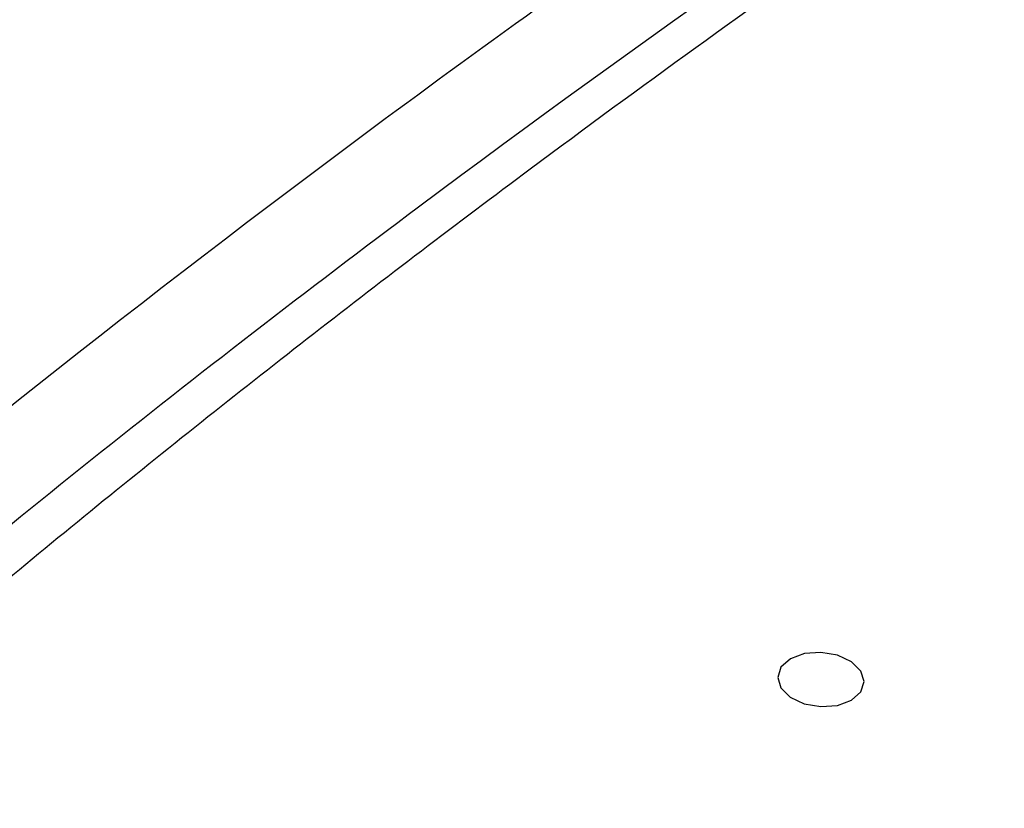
# Model space of a CAD drawing. Header units: millimetres. Extents: x 82 to 1337, y -230 to 1154.
# Tile 20 of 217: x 1029 to 1051, y -102 to -84. Entities that reach past the tile are written whole.
import ezdxf

# ---------------------------------------------------------------- set-up
doc = ezdxf.new("R2010")
doc.units = ezdxf.units.MM

msp = doc.modelspace()

# ---------------------------------------------------------------- linework, layer by layer
at = {"color": 7, "linetype": 'Continuous', "lineweight": 25, "flags": 128}
msp.add_lwpolyline([(1046.645, -98.476), (1046.436, -98.663), (1046.362, -98.891), (1046.434, -99.126), (1046.643, -99.333), (1046.955, -99.479), (1047.324, -99.544), (1047.694, -99.516), (1048.007, -99.4), (1048.217, -99.214), (1048.291, -98.986), (1048.218, -98.75), (1048.01, -98.544), (1047.697, -98.397), (1047.328, -98.333), (1046.959, -98.361), (1046.645, -98.476)], dxfattribs=at)
at = {"color": 7, "linetype": 'Continuous', "lineweight": 25}
for points, knots in [([(1146.069, -31.975), (1132.014, -36.604), (1118.528, -41.768), (1099.152, -50.315), (1092.835, -53.298), (1085.121, -57.196), (1083.587, -57.984), (1080.543, -59.575), (1079.033, -60.377), (1074.535, -62.807), (1071.581, -64.456), (1062.854, -69.491), (1057.215, -72.965), (1049.026, -78.351), (1046.341, -80.176), (1041.061, -83.885), (1038.469, -85.767), (1025.771, -95.297), (1016.424, -103.321), (1007.888, -111.745)], [0, 0, 0, 0, 0.25, 0.25, 0.375, 0.375, 0.40625, 0.40625, 0.4375, 0.4375, 0.5, 0.5, 0.625, 0.625, 0.6875, 0.6875, 0.75, 0.75, 1, 1, 1, 1]), ([(1146.098, -33.795), (1145.24, -34.081), (1144.382, -34.368), (1142.672, -34.948), (1140.115, -35.823), (1134.191, -37.907), (1122.526, -42.244), (1112.836, -46.253), (1103.354, -50.454), (1100.228, -51.887), (1094.044, -54.818), (1090.986, -56.317), (1084.953, -59.373), (1081.976, -60.932), (1076.104, -64.108), (1073.208, -65.727), (1058.961, -73.951), (1048.292, -80.96), (1035.86, -90.253), (1033.419, -92.138), (1028.627, -95.963), (1026.276, -97.903), (1021.676, -101.827), (1018.303, -104.805), (1014.5, -108.337), (1012.899, -109.864), (1011.837, -110.885), (1011.31, -111.397), (1010.786, -111.909)], [0, 0, 0, 0, 0.015625, 0.015625, 0.03125, 0.0625, 0.125, 0.25, 0.25, 0.3125, 0.3125, 0.375, 0.375, 0.4375, 0.4375, 0.5, 0.5, 0.75, 0.75, 0.8125, 0.8125, 0.875, 0.875, 0.9375, 0.96875, 0.984375, 0.984375, 1, 1, 1, 1]), ([(1146.246, -34.028), (1145.663, -34.224), (1144.498, -34.617), (1142.757, -35.213), (1141.021, -35.815), (1139.292, -36.422), (1137.568, -37.035), (1135.851, -37.653), (1134.139, -38.277), (1132.434, -38.907), (1130.734, -39.542), (1129.041, -40.184), (1127.353, -40.83), (1125.672, -41.483), (1123.996, -42.141), (1122.327, -42.805), (1120.663, -43.474), (1119.006, -44.149), (1117.354, -44.83), (1115.709, -45.516), (1114.069, -46.208), (1112.436, -46.906), (1110.808, -47.609), (1109.187, -48.318), (1105.005, -50.168), (1098.35, -53.229), (1089.389, -57.632), (1080.659, -62.209), (1072.173, -66.955), (1063.939, -71.862), (1055.965, -76.925), (1048.248, -82.146), (1042.449, -86.328), (1038.404, -89.372), (1036.006, -91.216), (1033.639, -93.076), (1031.303, -94.951), (1028.999, -96.842), (1026.726, -98.748), (1024.485, -100.67), (1022.275, -102.607), (1020.096, -104.56), (1017.95, -106.528), (1015.832, -108.511), (1014.448, -109.846), (1013.756, -110.513)], [0, 0, 0, 0, 0.010867, 0.021732, 0.032593, 0.043451, 0.054308, 0.065162, 0.076014, 0.086865, 0.097714, 0.108563, 0.119411, 0.130258, 0.141105, 0.151953, 0.162801, 0.173649, 0.184499, 0.19535, 0.206202, 0.217057, 0.227913, 0.238772, 0.249633, 0.312264, 0.374835, 0.437401, 0.500018, 0.562473, 0.62488, 0.687295, 0.74977, 0.770635, 0.791491, 0.81234, 0.833184, 0.854025, 0.874865, 0.895707, 0.916551, 0.937401, 0.958257, 0.979123, 1, 1, 1, 1])]:
    msp.add_open_spline(points, degree=3, knots=knots, dxfattribs=at)

doc.saveas('drawing.dxf')
